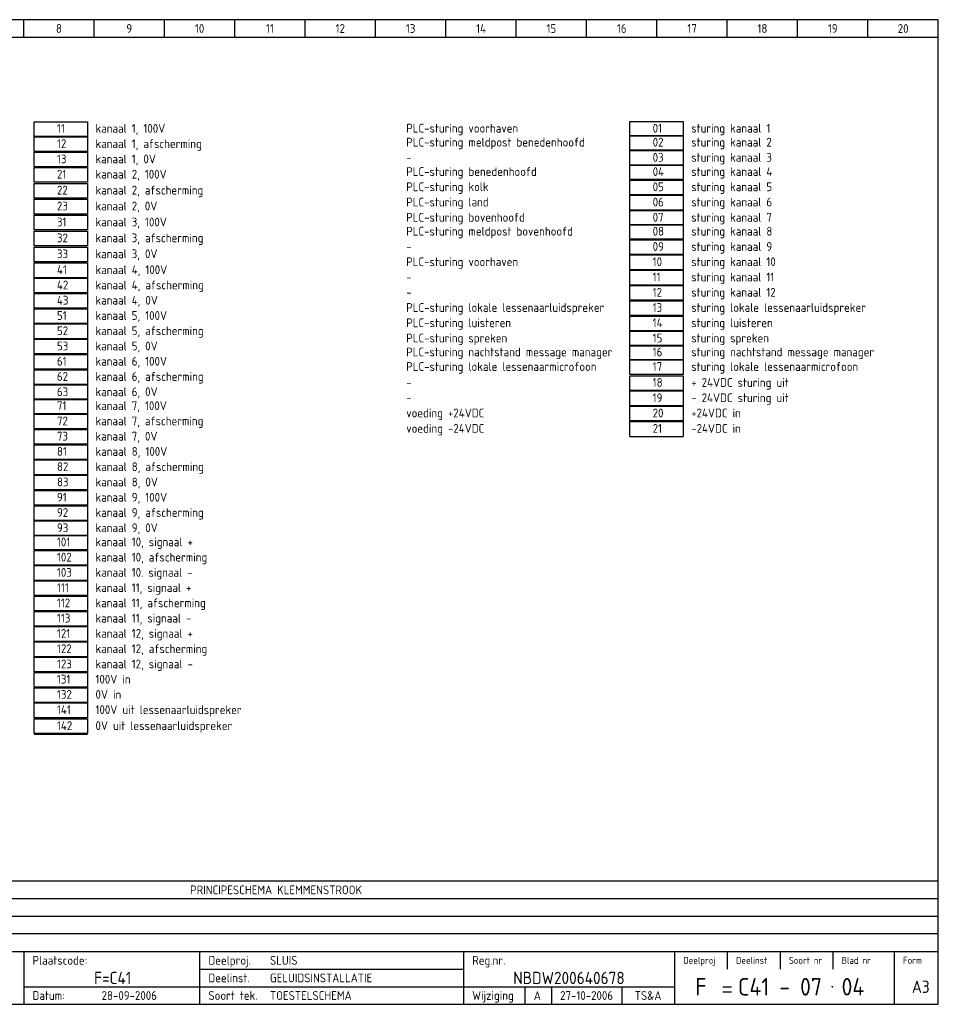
# Model space of a CAD drawing. Extents: x 10 to 410, y 10 to 290.
# Tile 2 of 2: x 149 to 410, y 10 to 290. Entities that reach past the tile are written whole.
import ezdxf
from ezdxf.enums import TextEntityAlignment as Align

# ---------------------------------------------------------------- set-up
doc = ezdxf.new("R2010")
doc.units = 0
doc.header["$LTSCALE"] = 10
doc.header["$MEASUREMENT"] = 0
doc.header["$PDMODE"] = 1
doc.layers.get('0').update_dxf_attribs({"linetype": 'CONTINUOUS'})
for name, color, linetype in [('0-25', 7, 'CONTINUOUS'), ('0-35', 2, 'CONTINUOUS'), ('0-50', 3, 'CONTINUOUS'), ('B-25', 7, 'CONTINUOUS'), ('S-25', 7, 'CONTINUOUS')]:
    doc.layers.add(name, color=color, linetype=linetype)
doc.styles.add('ISO', font='iso.shx')

# ---------------------------------------------------------------- blocks, each defined once
blk = doc.blocks.new('KADERA3')
at = {"layer": '0-25'}
for p, q in [((150, 285), (150, 290)), ((170, 285), (170, 290)), ((190, 285), (190, 290)), ((210, 285), (210, 290)), ((230, 285), (230, 290)), ((250, 285), (250, 290)), ((270, 285), (270, 290)), ((290, 285), (290, 290)), ((310, 285), (310, 290)), ((330, 285), (330, 290)), ((350, 285), (350, 290)), ((370, 285), (370, 290)), ((390, 285), (390, 290)), ((10, 285), (410, 285)), ((410, 45), (10, 45)), ((410, 40), (10, 40)), ((410, 35), (10, 35)), ((410, 30), (10, 30)), ((350, 25), (350, 20)), ((365, 25), (365, 20)), ((380, 25), (380, 20)), ((200, 20), (275, 20)), ((150, 15), (335, 15)), ((292.5, 15), (292.5, 10)), ((300, 15), (300, 10)), ((320, 15), (320, 10))]:
    blk.add_line(p, q, dxfattribs=at)
at = {"layer": '0-35'}
for p, q in [((150, 25), (150, 10)), ((200, 25), (200, 10)), ((275, 25), (275, 10)), ((335, 25), (335, 10)), ((397.5, 25), (397.5, 10))]:
    blk.add_line(p, q, dxfattribs=at)
at = {"layer": '0-50'}
for p, q in [((10, 25), (410, 25)), ((348.75, 15), (351.25, 15)), ((348.75, 13.5), (351.25, 13.5))]:
    blk.add_line(p, q, dxfattribs=at)
blk.add_lwpolyline([(10, 10), (410, 10), (410, 290), (10, 290)], close=True, dxfattribs=at)
at = {"layer": '0-50', "const_width": 0.25}
blk.add_lwpolyline([(379.75, 15, 1), (380, 15, 1)], format="xyb", close=True, dxfattribs=at)
at = {"layer": '0-25', "style": 'ISO'}
for s, height, p in [('Plaatscode:', 2.5, (152.5, 22.5)), ('Deelproj.', 2.5, (202.5, 22.5)), ('Reg.nr.', 2.5, (277.5, 22.5)), ('Deelproj', 2, (337.5, 22.5)), ('Deelinst', 2, (352.5, 22.5)), ('Soort nr', 2, (367.5, 22.5)), ('Blad nr', 2, (382.5, 22.5)), ('Form', 2, (400, 22.5)), ('Deelinst.', 2.5, (202.5, 17.5)), ('Datum:', 2.5, (152.5, 12.5)), ('Soort tek.', 2.5, (202.5, 12.5)), ('Wijziging', 2.5, (277.5, 12.5))]:
    blk.add_text(s, height=height, dxfattribs=at).set_placement(p, align=Align.MIDDLE_LEFT)
for tag, p in [('STR1', (20, 287.5)), ('STR2', (40, 287.5)), ('STR3', (60, 287.5)), ('STR4', (80, 287.5)), ('STR5', (100, 287.5)), ('STR6', (120, 287.5)), ('STR7', (140, 287.5)), ('STR8', (160, 287.5)), ('STR9', (180, 287.5)), ('STR10', (200, 287.5)), ('STR11', (220, 287.5)), ('STR12', (240, 287.5)), ('STR13', (260, 287.5)), ('STR14', (280, 287.5)), ('STR15', (300, 287.5)), ('STR16', (320, 287.5)), ('STR17', (340, 287.5)), ('STR18', (360, 287.5)), ('STR19', (380, 287.5)), ('STR20', (400, 287.5)), ('W', (180, 12.5)), ('Z', (310, 12.5)), ('Y', (327.5, 12.5))]:
    blk.add_attdef(tag, text='', height=2.5, dxfattribs=at).set_placement(p, align=Align.MIDDLE)
for tag, p in [('N', (220, 22.5)), ('B', (92.5, 17.5)), ('P', (220, 17.5)), ('C', (92.5, 12.5)), ('U', (220, 12.5)), ('REV', (295, 12.5))]:
    blk.add_attdef(tag, text='', height=2.5, dxfattribs=at).set_placement(p, align=Align.MIDDLE_LEFT)
at = {"layer": '0-35', "style": 'ISO'}
blk.add_attdef('RNR', text='', height=3.5, dxfattribs=at).set_placement((305, 17.5), align=Align.MIDDLE)
for tag, p in [('X', (178.5, 17.5)), ('FORM', (402.5, 15))]:
    blk.add_attdef(tag, text='', height=3.5, dxfattribs=at).set_placement(p, align=Align.MIDDLE_LEFT)
at = {"layer": '0-50', "style": 'ISO'}
for tag, p in [('M', (342.5, 15)), ('O', (365, 15))]:
    blk.add_attdef(tag, text='', height=5, dxfattribs=at).set_placement(p, align=Align.MIDDLE)
blk.add_attdef('Q', text='', height=5, dxfattribs=at).set_placement((382.5, 15), align=Align.MIDDLE_LEFT)

msp = doc.modelspace()

# ---------------------------------------------------------------- linework, layer by layer
for p, q in [((152.96, 261), (153.33, 261)), ((152.96, 256.81), (152.96, 261)), ((153.26, 261), (168.13, 261)), ((168.13, 261), (168.13, 256.81)), ((322.32, 256.87), (322.32, 261.06)), ((337.5, 261.06), (337.5, 256.87)), ((168.13, 256.81), (152.96, 256.81)), ((152.96, 252.47), (152.96, 256.66)), ((152.96, 256.66), (153.33, 256.66)), ((153.26, 256.66), (168.13, 256.66)), ((168.13, 256.66), (168.13, 252.47)), ((322.32, 252.91), (322.32, 257.1)), ((322.32, 257.1), (322.69, 257.1)), ((337.5, 256.87), (322.32, 256.87)), ((322.62, 257.1), (337.5, 257.1)), ((337.5, 257.1), (337.5, 252.91)), ((168.13, 252.47), (152.96, 252.47)), ((152.96, 248.13), (152.96, 252.33)), ((152.96, 252.33), (153.33, 252.33)), ((153.26, 252.33), (168.13, 252.33)), ((168.13, 252.33), (168.13, 248.13)), ((337.5, 252.91), (322.32, 252.91)), ((322.32, 248.57), (322.32, 252.76)), ((322.32, 252.76), (322.69, 252.76)), ((322.62, 252.76), (337.5, 252.76)), ((337.5, 252.76), (337.5, 248.57)), ((168.13, 248.13), (152.96, 248.13)), ((152.96, 243.79), (152.96, 247.99)), ((152.96, 247.99), (153.33, 247.99)), ((153.26, 247.99), (168.13, 247.99)), ((168.13, 247.99), (168.13, 243.79)), ((322.32, 244.55), (322.32, 248.74)), ((322.32, 248.74), (322.69, 248.74)), ((337.5, 248.57), (322.32, 248.57)), ((322.62, 248.74), (337.5, 248.74)), ((337.5, 248.74), (337.5, 244.55)), ((168.13, 243.79), (152.96, 243.79)), ((337.5, 244.55), (322.32, 244.55)), ((322.32, 240.21), (322.32, 244.4)), ((322.32, 244.4), (322.69, 244.4)), ((322.62, 244.4), (337.5, 244.4)), ((337.5, 244.4), (337.5, 240.21)), ((152.96, 239.26), (152.96, 243.46)), ((152.96, 243.46), (153.33, 243.46)), ((153.26, 243.46), (168.13, 243.46)), ((168.13, 243.46), (168.13, 239.26)), ((168.13, 239.26), (152.96, 239.26)), ((152.96, 234.74), (152.96, 238.93)), ((152.96, 238.93), (153.33, 238.93)), ((153.26, 238.93), (168.13, 238.93)), ((168.13, 238.93), (168.13, 234.74)), ((337.5, 240.21), (322.32, 240.21)), ((322.32, 235.87), (322.32, 240.06)), ((322.32, 240.06), (322.69, 240.06)), ((322.62, 240.06), (337.5, 240.06)), ((337.5, 240.06), (337.5, 235.87)), ((337.5, 235.87), (322.32, 235.87)), ((322.32, 231.53), (322.32, 235.73)), ((322.32, 235.73), (322.69, 235.73)), ((322.62, 235.73), (337.5, 235.73)), ((337.5, 235.73), (337.5, 231.53)), ((168.13, 234.74), (152.96, 234.74)), ((152.96, 230.21), (152.96, 234.41)), ((152.96, 234.41), (153.33, 234.41)), ((153.26, 234.41), (168.13, 234.41)), ((168.13, 234.41), (168.13, 230.21)), ((168.13, 230.21), (152.96, 230.21)), ((152.96, 225.68), (152.96, 229.88)), ((152.96, 229.88), (153.33, 229.88)), ((153.26, 229.88), (168.13, 229.88)), ((168.13, 229.88), (168.13, 225.68)), ((322.32, 227.57), (322.32, 231.76)), ((322.32, 231.76), (322.69, 231.76)), ((337.5, 231.53), (322.32, 231.53)), ((322.62, 231.76), (337.5, 231.76)), ((337.5, 231.76), (337.5, 227.57)), ((337.5, 227.57), (322.32, 227.57)), ((322.32, 223.23), (322.32, 227.43)), ((322.32, 227.43), (322.69, 227.43)), ((322.62, 227.43), (337.5, 227.43)), ((337.5, 227.43), (337.5, 223.23)), ((168.13, 225.68), (152.96, 225.68)), ((152.96, 221.16), (152.96, 225.35)), ((152.96, 225.35), (153.33, 225.35)), ((153.26, 225.35), (168.13, 225.35)), ((168.13, 225.35), (168.13, 221.16)), ((337.5, 223.23), (322.32, 223.23)), ((322.32, 218.89), (322.32, 223.09)), ((322.32, 223.09), (322.69, 223.09)), ((322.62, 223.09), (337.5, 223.09)), ((337.5, 223.09), (337.5, 218.89)), ((168.13, 221.16), (152.96, 221.16)), ((152.96, 216.63), (152.96, 220.83)), ((152.96, 220.83), (153.33, 220.83)), ((153.26, 220.83), (168.13, 220.83)), ((168.13, 220.83), (168.13, 216.63)), ((337.5, 218.89), (322.32, 218.89)), ((322.32, 214.55), (322.32, 218.75)), ((322.32, 218.75), (322.69, 218.75)), ((322.62, 218.75), (337.5, 218.75)), ((337.5, 218.75), (337.5, 214.55)), ((168.13, 216.63), (152.96, 216.63)), ((152.96, 212.29), (152.96, 216.49)), ((152.96, 216.49), (153.33, 216.49)), ((153.26, 216.49), (168.13, 216.49)), ((168.13, 216.49), (168.13, 212.29)), ((337.5, 214.55), (322.32, 214.55)), ((322.32, 210.22), (322.32, 214.41)), ((322.32, 214.41), (322.69, 214.41)), ((322.62, 214.41), (337.5, 214.41)), ((337.5, 214.41), (337.5, 210.22)), ((168.13, 212.29), (152.96, 212.29)), ((152.96, 207.95), (152.96, 212.15)), ((152.96, 212.15), (153.33, 212.15)), ((153.26, 212.15), (168.13, 212.15)), ((168.13, 212.15), (168.13, 207.95)), ((337.5, 210.22), (322.32, 210.22)), ((322.32, 205.88), (322.32, 210.07)), ((322.32, 210.07), (322.69, 210.07)), ((322.62, 210.07), (337.5, 210.07)), ((337.5, 210.07), (337.5, 205.88)), ((168.13, 207.95), (152.96, 207.95)), ((152.96, 203.61), (152.96, 207.81)), ((152.96, 207.81), (153.33, 207.81)), ((153.26, 207.81), (168.13, 207.81)), ((168.13, 207.81), (168.13, 203.61)), ((337.5, 205.88), (322.32, 205.88)), ((322.32, 201.54), (322.32, 205.73)), ((322.32, 205.73), (322.69, 205.73)), ((322.62, 205.73), (337.5, 205.73)), ((337.5, 205.73), (337.5, 201.54)), ((168.13, 203.61), (152.96, 203.61)), ((152.96, 199.28), (152.96, 203.47)), ((152.96, 203.47), (153.33, 203.47)), ((153.26, 203.47), (168.13, 203.47)), ((168.13, 203.47), (168.13, 199.28)), ((168.13, 199.28), (152.96, 199.28)), ((152.96, 194.94), (152.96, 199.13)), ((152.96, 199.13), (153.33, 199.13)), ((153.26, 199.13), (168.13, 199.13)), ((168.13, 199.13), (168.13, 194.94)), ((337.5, 201.54), (322.32, 201.54)), ((322.32, 197.2), (322.32, 201.4)), ((322.32, 201.4), (322.69, 201.4)), ((322.62, 201.4), (337.5, 201.4)), ((337.5, 201.4), (337.5, 197.2)), ((322.32, 193.24), (322.32, 197.43)), ((322.32, 197.43), (322.69, 197.43)), ((337.5, 197.2), (322.32, 197.2)), ((322.62, 197.43), (337.5, 197.43)), ((337.5, 197.43), (337.5, 193.24)), ((168.13, 194.94), (152.96, 194.94)), ((152.96, 190.6), (152.96, 194.79)), ((152.96, 194.79), (153.33, 194.79)), ((153.26, 194.79), (168.13, 194.79)), ((168.13, 194.79), (168.13, 190.6)), ((322.32, 189.09), (322.32, 193.28)), ((322.32, 193.28), (322.69, 193.28)), ((337.5, 193.24), (322.32, 193.24)), ((322.62, 193.28), (337.5, 193.28)), ((337.5, 193.28), (337.5, 189.09)), ((168.13, 190.6), (152.96, 190.6)), ((152.96, 186.26), (152.96, 190.46)), ((152.96, 190.46), (153.33, 190.46)), ((153.26, 190.46), (168.13, 190.46)), ((168.13, 190.46), (168.13, 186.26)), ((337.5, 189.09), (322.32, 189.09)), ((322.32, 184.56), (322.32, 188.76)), ((322.32, 188.76), (322.69, 188.76)), ((322.62, 188.76), (337.5, 188.76)), ((337.5, 188.76), (337.5, 184.56)), ((168.13, 186.26), (152.96, 186.26)), ((152.96, 181.92), (152.96, 186.12)), ((152.96, 186.12), (153.33, 186.12)), ((153.26, 186.12), (168.13, 186.12)), ((168.13, 186.12), (168.13, 181.92)), ((152.96, 177.96), (152.96, 182.16)), ((152.96, 182.16), (153.33, 182.16)), ((153.26, 182.16), (168.13, 182.16)), ((168.13, 182.16), (168.13, 177.96)), ((337.5, 184.56), (322.32, 184.56)), ((322.32, 180.22), (322.32, 184.42)), ((322.32, 184.42), (322.69, 184.42)), ((322.62, 184.42), (337.5, 184.42)), ((337.5, 184.42), (337.5, 180.22)), ((168.13, 181.92), (152.96, 181.92)), ((337.5, 180.22), (322.32, 180.22)), ((322.32, 175.88), (322.32, 180.08)), ((322.32, 180.08), (322.69, 180.08)), ((322.62, 180.08), (337.5, 180.08)), ((337.5, 180.08), (337.5, 175.88)), ((168.13, 177.96), (152.96, 177.96)), ((152.96, 173.62), (152.96, 177.82)), ((152.96, 177.82), (153.33, 177.82)), ((153.26, 177.82), (168.13, 177.82)), ((168.13, 177.82), (168.13, 173.62)), ((168.13, 173.62), (152.96, 173.62)), ((337.5, 175.88), (322.32, 175.88)), ((337.5, 175.84), (322.32, 175.84)), ((322.32, 175.7), (322.69, 175.7)), ((322.32, 171.5), (322.32, 175.7)), ((322.62, 175.7), (337.5, 175.7)), ((337.5, 175.7), (337.5, 171.5)), ((152.96, 169.28), (152.96, 173.48)), ((152.96, 173.48), (153.33, 173.48)), ((153.26, 173.48), (168.13, 173.48)), ((168.13, 173.48), (168.13, 169.28)), ((168.13, 169.28), (152.96, 169.28)), ((152.96, 164.95), (152.96, 169.14)), ((152.96, 169.14), (153.33, 169.14)), ((153.26, 169.14), (168.13, 169.14)), ((168.13, 169.14), (168.13, 164.95)), ((168.13, 164.95), (152.96, 164.95)), ((152.96, 160.61), (152.96, 164.8)), ((152.96, 164.8), (153.33, 164.8)), ((153.26, 164.8), (168.13, 164.8)), ((168.13, 164.8), (168.13, 160.61)), ((168.13, 160.61), (152.96, 160.61)), ((152.96, 156.27), (152.96, 160.46)), ((152.96, 160.46), (153.33, 160.46)), ((153.26, 160.46), (168.13, 160.46)), ((168.13, 160.46), (168.13, 156.27)), ((168.13, 156.27), (152.96, 156.27)), ((152.96, 151.93), (152.96, 156.13)), ((152.96, 156.13), (153.33, 156.13)), ((153.26, 156.13), (168.13, 156.13)), ((168.13, 156.13), (168.13, 151.93)), ((168.13, 151.93), (152.96, 151.93)), ((152.96, 147.59), (152.96, 151.79)), ((152.96, 151.79), (153.33, 151.79)), ((153.26, 151.79), (168.13, 151.79)), ((168.13, 151.79), (168.13, 147.59)), ((168.13, 147.59), (152.96, 147.59)), ((152.96, 143.25), (152.96, 147.45)), ((152.96, 147.45), (153.33, 147.45)), ((153.26, 147.45), (168.13, 147.45)), ((168.13, 147.45), (168.13, 143.25)), ((152.96, 139.23), (152.96, 143.43)), ((152.96, 143.43), (153.33, 143.43)), ((168.13, 143.25), (152.96, 143.25)), ((153.26, 143.43), (168.13, 143.43)), ((168.13, 143.43), (168.13, 139.23)), ((168.13, 139.23), (152.96, 139.23)), ((152.96, 134.89), (152.96, 139.09)), ((152.96, 139.09), (153.33, 139.09)), ((153.26, 139.09), (168.13, 139.09)), ((168.13, 139.09), (168.13, 134.89)), ((168.13, 134.89), (152.96, 134.89)), ((152.96, 130.56), (152.96, 134.75)), ((152.96, 134.75), (153.33, 134.75)), ((153.26, 134.75), (168.13, 134.75)), ((168.13, 134.75), (168.13, 130.56)), ((168.13, 130.56), (152.96, 130.56)), ((152.96, 126.22), (152.96, 130.41)), ((152.96, 130.41), (153.33, 130.41)), ((153.26, 130.41), (168.13, 130.41)), ((168.13, 130.41), (168.13, 126.22)), ((168.13, 126.22), (152.96, 126.22)), ((152.96, 121.88), (152.96, 126.07)), ((152.96, 126.07), (153.33, 126.07)), ((153.26, 126.07), (168.13, 126.07)), ((168.13, 126.07), (168.13, 121.88)), ((168.13, 121.88), (152.96, 121.88)), ((152.96, 117.54), (152.96, 121.74)), ((152.96, 121.74), (153.33, 121.74)), ((153.26, 121.74), (168.13, 121.74)), ((168.13, 121.74), (168.13, 117.54)), ((168.13, 117.54), (152.96, 117.54)), ((152.96, 113.2), (152.96, 117.4)), ((152.96, 117.4), (153.33, 117.4)), ((153.26, 117.4), (168.13, 117.4)), ((168.13, 117.4), (168.13, 113.2)), ((168.13, 113.2), (152.96, 113.2)), ((152.96, 108.86), (152.96, 113.06)), ((152.96, 113.06), (153.33, 113.06)), ((153.26, 113.06), (168.13, 113.06)), ((168.13, 113.06), (168.13, 108.86)), ((168.13, 108.86), (152.96, 108.86)), ((152.96, 104.52), (152.96, 108.72)), ((152.96, 108.72), (153.33, 108.72)), ((153.26, 108.72), (168.13, 108.72)), ((168.13, 108.72), (168.13, 104.52)), ((168.13, 104.52), (152.96, 104.52)), ((152.96, 100.19), (152.96, 104.38)), ((152.96, 104.38), (153.33, 104.38)), ((153.26, 104.38), (168.13, 104.38)), ((168.13, 104.38), (168.13, 100.19)), ((168.13, 100.19), (152.96, 100.19)), ((152.96, 95.85), (152.96, 100.04)), ((152.96, 100.04), (153.33, 100.04)), ((153.26, 100.04), (168.13, 100.04)), ((168.13, 100.04), (168.13, 95.85)), ((168.13, 95.85), (152.96, 95.85)), ((152.96, 91.51), (152.96, 95.7)), ((152.96, 95.7), (153.33, 95.7)), ((153.26, 95.7), (168.13, 95.7)), ((168.13, 95.7), (168.13, 91.51)), ((168.13, 91.51), (152.96, 91.51)), ((152.96, 86.98), (152.96, 91.18)), ((152.96, 91.18), (153.33, 91.18)), ((153.26, 91.18), (168.13, 91.18)), ((168.13, 91.18), (168.13, 86.98)), ((168.13, 86.98), (152.96, 86.98)), ((152.96, 86.84), (153.33, 86.84)), ((153.26, 86.84), (168.13, 86.84))]:
    msp.add_line(p, q)
at = {"layer": 'B-25', "ltscale": 10}
for p, q in [((322.32, 261.06), (337.5, 261.06)), ((322.32, 171.5), (337.5, 171.5))]:
    msp.add_line(p, q, dxfattribs=at)
at = {"layer": 'S-25'}
for p in [(168.25, 215), (168.25, 215), (168.25, 215), (175.5, 215), (175.5, 215), (175.5, 215), (182.75, 215), (182.75, 215), (182.75, 215), (180, 105), (180, 50), (180, 50)]:
    msp.add_point(p, dxfattribs=at)

# ---------------------------------------------------------------- block references
ref = msp.add_blockref('KADERA3', (0, 0), dxfattribs=at)
ref.add_attrib('N', 'SLUIS', dxfattribs={"layer": '0-25', "height": 2.5, "style": 'ISO'}).set_placement((220, 22.5), align=Align.MIDDLE_LEFT)
ref.add_attrib('P', 'GELUIDSINSTALLATIE', dxfattribs={"layer": '0-25', "height": 2.5, "style": 'ISO'}).set_placement((220, 17.5), align=Align.MIDDLE_LEFT)
ref.add_attrib('U', 'TOESTELSCHEMA', dxfattribs={"layer": '0-25', "height": 2.5, "style": 'ISO'}).set_placement((220, 12.5), align=Align.MIDDLE_LEFT)
ref.add_attrib('M', 'F', dxfattribs={"layer": '0-50', "height": 5, "style": 'ISO'}).set_placement((342.5, 15), align=Align.MIDDLE)
ref.add_attrib('O', 'C41 - 07', dxfattribs={"layer": '0-50', "height": 5, "style": 'ISO'}).set_placement((365, 15), align=Align.MIDDLE)
ref.add_attrib('Q', '04', dxfattribs={"layer": '0-50', "height": 5, "style": 'ISO'}).set_placement((382.5, 15), align=Align.MIDDLE_LEFT)
ref.add_attrib('X', 'F=C41', dxfattribs={"layer": '0-35', "height": 3.5, "style": 'ISO'}).set_placement((170, 17.5), align=Align.MIDDLE_LEFT)
ref.add_attrib('RNR', 'NBDW200640678', dxfattribs={"layer": '0-35', "height": 3.5, "style": 'ISO'}).set_placement((305, 17.5), align=Align.MIDDLE)
ref.add_attrib('W', '28-09-2006', dxfattribs={"layer": '0-25', "height": 2.5, "style": 'ISO'}).set_placement((180, 12.5), align=Align.MIDDLE)
ref.add_attrib('FORM', 'A3', dxfattribs={"layer": '0-35', "height": 3.5, "style": 'ISO'}).set_placement((402.5, 15), align=Align.MIDDLE_LEFT)
ref.add_attrib('REV', 'A', dxfattribs={"layer": '0-25', "height": 2.5, "style": 'ISO'}).set_placement((295, 12.5), align=Align.MIDDLE_LEFT)
ref.add_attrib('Z', '27-10-2006', dxfattribs={"layer": '0-25', "height": 2.5, "style": 'ISO'}).set_placement((310, 12.5), align=Align.MIDDLE)
ref.add_attrib('Y', 'TS&A', dxfattribs={"layer": '0-25', "height": 2.5, "style": 'ISO'}).set_placement((327.5, 12.5), align=Align.MIDDLE)
ref.add_attrib('STR8', '8', dxfattribs={"layer": '0-25', "height": 2.5, "style": 'ISO'}).set_placement((160, 287.5), align=Align.MIDDLE)
ref.add_attrib('STR9', '9', dxfattribs={"layer": '0-25', "height": 2.5, "style": 'ISO'}).set_placement((180, 287.5), align=Align.MIDDLE)
ref.add_attrib('STR10', '10', dxfattribs={"layer": '0-25', "height": 2.5, "style": 'ISO'}).set_placement((200, 287.5), align=Align.MIDDLE)
ref.add_attrib('STR11', '11', dxfattribs={"layer": '0-25', "height": 2.5, "style": 'ISO'}).set_placement((220, 287.5), align=Align.MIDDLE)
ref.add_attrib('STR12', '12', dxfattribs={"layer": '0-25', "height": 2.5, "style": 'ISO'}).set_placement((240, 287.5), align=Align.MIDDLE)
ref.add_attrib('STR13', '13', dxfattribs={"layer": '0-25', "height": 2.5, "style": 'ISO'}).set_placement((260, 287.5), align=Align.MIDDLE)
ref.add_attrib('STR14', '14', dxfattribs={"layer": '0-25', "height": 2.5, "style": 'ISO'}).set_placement((280, 287.5), align=Align.MIDDLE)
ref.add_attrib('STR15', '15', dxfattribs={"layer": '0-25', "height": 2.5, "style": 'ISO'}).set_placement((300, 287.5), align=Align.MIDDLE)
ref.add_attrib('STR16', '16', dxfattribs={"layer": '0-25', "height": 2.5, "style": 'ISO'}).set_placement((320, 287.5), align=Align.MIDDLE)
ref.add_attrib('STR17', '17', dxfattribs={"layer": '0-25', "height": 2.5, "style": 'ISO'}).set_placement((340, 287.5), align=Align.MIDDLE)
ref.add_attrib('STR18', '18', dxfattribs={"layer": '0-25', "height": 2.5, "style": 'ISO'}).set_placement((360, 287.5), align=Align.MIDDLE)
ref.add_attrib('STR19', '19', dxfattribs={"layer": '0-25', "height": 2.5, "style": 'ISO'}).set_placement((380, 287.5), align=Align.MIDDLE)
ref.add_attrib('STR20', '20', dxfattribs={"layer": '0-25', "height": 2.5, "style": 'ISO'}).set_placement((400, 287.5), align=Align.MIDDLE)

# ---------------------------------------------------------------- texts
at = {"style": 'ISO'}
for s, p in [('kanaal 1, 100V', (170.4, 257.83)), ('PLC-sturing voorhaven', (258.75, 257.89)), ('01', (328.8, 257.89)), ('sturing kanaal 1', (339.76, 257.89)), ('11', (159.44, 257.83)), ('12', (159.44, 253.49)), ('kanaal 1, afscherming', (170.4, 253.49)), ('PLC-sturing meldpost benedenhoofd', (258.75, 253.92)), ('02', (328.8, 253.92)), ('sturing kanaal 2', (339.76, 253.92)), ('03', (328.8, 249.59)), ('sturing kanaal 3', (339.76, 249.59)), ('13', (159.44, 249.15)), ('kanaal 1, 0V', (170.4, 249.15)), ('-', (258.75, 249.59)), ('21', (159.44, 244.81)), ('kanaal 2, 100V', (170.4, 244.81)), ('PLC-sturing benedenhoofd', (258.75, 245.56)), ('04', (328.8, 245.56)), ('sturing kanaal 4', (339.76, 245.56)), ('PLC-sturing kolk', (258.75, 241.23)), ('05', (328.8, 241.23)), ('sturing kanaal 5', (339.76, 241.23)), ('22', (159.44, 240.28)), ('kanaal 2, afscherming', (170.4, 240.28)), ('23', (159.44, 235.76)), ('kanaal 2, 0V', (170.4, 235.76)), ('PLC-sturing land', (258.75, 236.89)), ('06', (328.8, 236.89)), ('sturing kanaal 6', (339.76, 236.89)), ('PLC-sturing bovenhoofd', (258.75, 232.55)), ('sturing kanaal 7', (339.76, 232.55)), ('31', (159.44, 231.23)), ('kanaal 3, 100V', (170.4, 231.23)), ('07', (328.8, 232.55)), ('PLC-sturing meldpost bovenhoofd', (258.75, 228.59)), ('08', (328.8, 228.59)), ('sturing kanaal 8', (339.76, 228.59)), ('32', (159.44, 226.7)), ('kanaal 3, afscherming', (170.4, 226.7)), ('sturing kanaal 9', (339.76, 224.25)), ('33', (159.44, 222.18)), ('kanaal 3, 0V', (170.4, 222.18)), ('-', (258.75, 224.25)), ('09', (328.8, 224.25)), ('PLC-sturing voorhaven', (258.75, 219.91)), ('10', (328.8, 219.91)), ('sturing kanaal 10', (339.76, 219.91)), ('41', (159.44, 217.65)), ('kanaal 4, 100V', (170.4, 217.65)), ('42', (159.44, 213.31)), ('kanaal 4, afscherming', (170.4, 213.31)), ('-', (258.75, 215.57)), ('11', (328.8, 215.57)), ('sturing kanaal 11', (339.76, 215.57)), ('12', (328.8, 211.23)), ('sturing kanaal 12', (339.76, 211.23)), ('43', (159.44, 208.97)), ('kanaal 4, 0V', (170.4, 208.97)), ('-', (258.75, 211.23)), ('kanaal 5, 100V', (170.4, 204.63)), ('PLC-sturing lokale lessenaarluidspreker', (258.75, 206.9)), ('13', (328.8, 206.9)), ('sturing lokale lessenaarluidspreker', (339.76, 206.9)), ('51', (159.44, 204.63)), ('PLC-sturing luisteren', (258.75, 202.56)), ('14', (328.8, 202.56)), ('sturing luisteren', (339.76, 202.56)), ('52', (159.44, 200.29)), ('kanaal 5, afscherming', (170.4, 200.29)), ('PLC-sturing spreken', (258.75, 198.22)), ('15', (328.8, 198.22)), ('sturing spreken', (339.76, 198.22)), ('53', (159.44, 195.96)), ('kanaal 5, 0V', (170.4, 195.96)), ('PLC-sturing nachtstand message manager', (258.75, 194.26)), ('16', (328.8, 194.26)), ('sturing nachtstand message manager', (339.76, 194.26)), ('61', (159.44, 191.62)), ('kanaal 6, 100V', (170.4, 191.62)), ('PLC-sturing lokale lessenaarmicrofoon', (258.75, 190.11)), ('17', (328.8, 190.11)), ('sturing lokale lessenaarmicrofoon', (339.76, 190.11)), ('62', (159.44, 187.28)), ('kanaal 6, afscherming', (170.4, 187.28)), ('18', (328.8, 185.58)), ('+ 24VDC sturing uit', (339.76, 185.58)), ('63', (159.44, 182.94)), ('kanaal 6, 0V', (170.4, 182.94)), ('-', (258.75, 185.58)), ('-', (258.75, 181.24)), ('19', (328.8, 181.24)), ('- 24VDC sturing uit', (339.76, 181.24)), ('71', (159.44, 178.98)), ('kanaal 7, 100V', (170.4, 178.98)), ('voeding +24VDC', (258.75, 176.9)), ('20', (328.8, 176.9)), ('+24VDC in', (339.76, 176.9)), ('72', (159.44, 174.64)), ('kanaal 7, afscherming', (170.4, 174.64)), ('voeding -24VDC', (258.75, 172.52)), ('21', (328.8, 172.52)), ('-24VDC in', (339.76, 172.52)), ('73', (159.44, 170.3)), ('kanaal 7, 0V', (170.4, 170.3)), ('81', (159.44, 165.96)), ('kanaal 8, 100V', (170.4, 165.96)), ('82', (159.44, 161.63)), ('kanaal 8, afscherming', (170.4, 161.63)), ('83', (159.44, 157.29)), ('kanaal 8, 0V', (170.4, 157.29)), ('91', (159.44, 152.95)), ('kanaal 9, 100V', (170.4, 152.95)), ('kanaal 9, afscherming', (170.4, 148.61)), ('92', (159.44, 148.61)), ('93', (159.44, 144.27)), ('kanaal 9, 0V', (170.4, 144.27)), ('kanaal 10, signaal +', (170.4, 140.25)), ('101', (159.44, 140.25)), ('102', (159.44, 135.91)), ('kanaal 10, afscherming', (170.4, 135.91)), ('103', (159.44, 131.57)), ('kanaal 10. signaal -', (170.4, 131.57)), ('111', (159.44, 127.24)), ('kanaal 11, signaal +', (170.4, 127.24)), ('112', (159.44, 122.9)), ('kanaal 11, afscherming', (170.4, 122.9)), ('113', (159.44, 118.56)), ('kanaal 11, signaal -', (170.4, 118.56)), ('121', (159.44, 114.22)), ('kanaal 12, signaal +', (170.4, 114.22)), ('122', (159.44, 109.88)), ('kanaal 12, afscherming', (170.4, 109.88)), ('123', (159.44, 105.54)), ('kanaal 12, signaal -', (170.4, 105.54)), ('131', (159.44, 101.2)), ('100V in', (170.4, 101.2)), ('132', (159.44, 96.87)), ('0V in', (170.4, 96.87)), ('100V uit lessenaarluidspreker', (170.4, 92.53)), ('141', (159.44, 92.53)), ('142', (159.44, 88)), ('0V uit lessenaarluidspreker', (170.4, 88)), ('PRINCIPESCHEMA KLEMMENSTROOK', (197.31, 41.29))]:
    msp.add_text(s, height=2.5, dxfattribs=at).set_placement(p)

doc.saveas('drawing.dxf')
